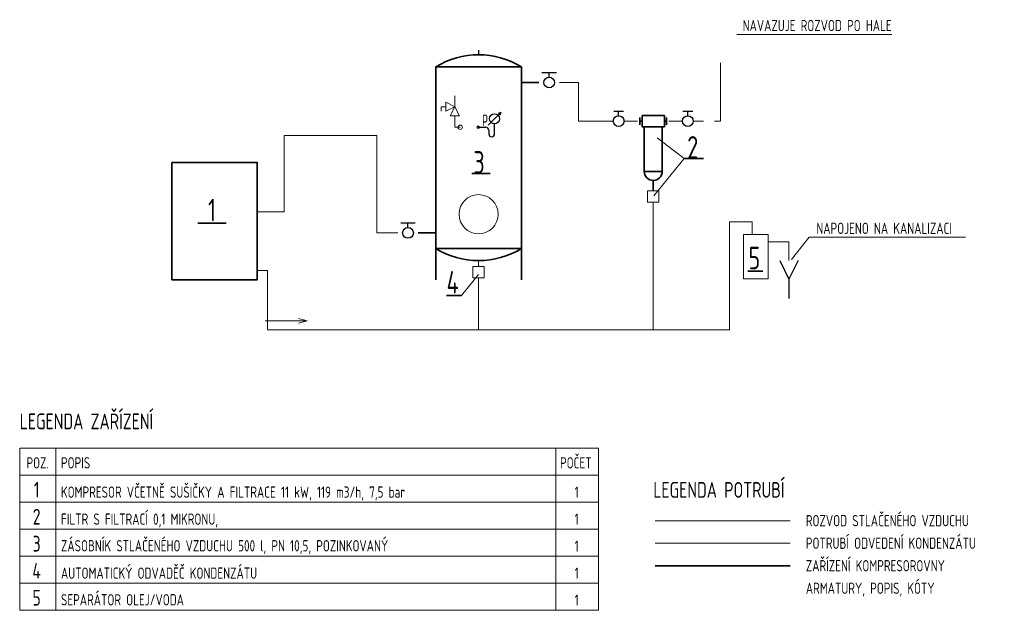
# Model space of a CAD drawing. Header units: millimetres. Extents: x 295996 to 512960, y -33037 to 76497.
# Tile 2 of 256: x 312189 to 323125, y 45766 to 52324. Entities that reach past the tile are written whole.
import ezdxf
from ezdxf.enums import TextEntityAlignment as Align

# ---------------------------------------------------------------- set-up
doc = ezdxf.new("R2010")
doc.units = ezdxf.units.MM
doc.header["$LTSCALE"] = 0.25
for name, color, linetype, lineweight in [('_STL_V_KONDENZÁT', 84, 'KONDENZÁT', 13), ('_STL_V_POPIS_B', 150, 'Continuous', 35), ('_STL_V_VZDUCH', 162, 'STL_VZDUCH', 13), ('_STL_V_ZAŘ', 53, 'Continuous', 35), ('_VYT_ARMATURY', 7, 'Continuous', 25), ('_VYT_POPIS', 7, 'Continuous', 20), ('_VYT_POPIS_A', 7, 'Continuous', 20), ('_VYT_POPIS_B', 150, 'Continuous', 35), ('_ZDT_POPIS_A', 7, 'Continuous', 20), ('T-armatury', 7, 'Continuous', 20)]:
    doc.layers.add(name, color=color, linetype=linetype, lineweight=lineweight)
doc.layers.add('Armatur', color=7, linetype='Continuous')
doc.layers.add('Nová technologie KS', color=7, linetype='Continuous')
doc.styles.get("Standard").update_dxf_attribs({"font": 'simplex.shx', "width": 0.8})
doc.styles.add('Vytápění', font='isocp.shx', dxfattribs={"width": 0.8})
doc.linetypes.add('KONDENZÁT', pattern='A,30,-6.08,["K",Standard,S=5,R=0,X=-2.1,Y=-2.45],-6.08', length=42.16)
doc.linetypes.add('STL_VZDUCH', pattern='A,30,-6.08,["V",Standard,S=5,R=0,X=-2.1,Y=-2.45],-6.08', length=42.16)

msp = doc.modelspace()

# ---------------------------------------------------------------- linework, layer by layer
at = {"layer": '_STL_V_KONDENZÁT'}
for p, q in [((320074.45291, 48878.37173), (320074.45291, 50078.24893)), ((317285.75902, 49648.47854), (317285.75902, 49582.69158)), ((319248.25759, 46511.0091), (320748.25759, 46511.0091))]:
    msp.add_line(p, q, dxfattribs=at)
at = {"layer": '_STL_V_KONDENZÁT', "flags": 128}
for points in [[(319225.54642, 48878.501), (319225.54642, 50298.33179)], [(314826.57383, 50189.28719), (314940.47197, 50189.28719)], [(320326.16927, 50078.24893), (320074.45291, 50078.24893)], [(320326.16927, 49938.00574), (320326.16927, 50078.24893)], [(314826.57383, 49538.28719), (314940.47197, 49538.28719)], [(314940.47197, 48878.501), (314940.47197, 49538.28719)], [(317285.75902, 49458.43218), (317285.75902, 48878.501)], [(314940.47197, 48878.501), (320074.45291, 48878.501)]]:
    msp.add_lwpolyline(points, dxfattribs=at)
at = {"layer": '_STL_V_POPIS_B'}
for p, q in [((320278.22154, 49532.22287), (320443.99998, 49532.22287)), ((316929.31344, 49263.2426), (317095.09188, 49263.2426))]:
    msp.add_line(p, q, dxfattribs=at)
at = {"layer": '_STL_V_POPIS_B', "flags": 128}
for points in [[(319569.76423, 50781.86385), (319782.26423, 50781.86385)], [(317209.45662, 50615.05455), (317412.82938, 50615.05455)], [(314168.81808, 50065.91329), (314481.31808, 50065.91329)]]:
    msp.add_lwpolyline(points, dxfattribs=at)
at = {"layer": '_STL_V_VZDUCH'}
for p, q in [((318396.91995, 51626.62198), (318184.27553, 51626.62198)), ((319669.99105, 51198.39548), (319784.79966, 51198.39548)), ((319905.71064, 51198.39548), (319973.71922, 51198.39548)), ((315125.18982, 51038.33646), (316156.38088, 51038.33646)), ((316156.38088, 49956.35384), (316156.38088, 51038.33646)), ((314940.47197, 50189.28719), (315124.62128, 50189.28719)), ((316387.24251, 49956.35384), (316156.38088, 49956.35384)), ((319248.25759, 46761.0091), (320748.25759, 46761.0091))]:
    msp.add_line(p, q, dxfattribs=at)
at = {"layer": '_STL_V_VZDUCH', "flags": 128}
for points in [[(319973.71922, 51198.39548), (319973.71922, 51846.80506)], [(318396.91995, 51198.89284), (318396.91995, 51626.62198)], [(318396.91995, 51198.89284), (318781.87541, 51198.63507)], [(318901.36081, 51198.55506), (319052.4234, 51198.45391)], [(319399.44305, 51198.39548), (319550.50563, 51198.39548)], [(315124.62128, 50189.28719), (315125.18982, 51038.33646)]]:
    msp.add_lwpolyline(points, dxfattribs=at)
at = {"layer": '_STL_V_ZAŘ'}
for p, q in [((317955.44652, 51626.62198), (317761.07152, 51626.62198)), ((319101.67382, 51198.39548), (319077.4234, 51198.39548)), ((319101.67382, 51136.26578), (319101.67382, 51260.52518)), ((319350.19263, 51260.52518), (319101.67382, 51260.52518)), ((319350.19263, 51136.26578), (319350.19263, 51260.52518)), ((319350.19263, 51198.39548), (319374.44305, 51198.39548)), ((319101.67382, 51136.26578), (319350.19263, 51136.26578)), ((319125.7521, 50639.22818), (319125.7521, 51136.26578)), ((319325.34075, 50639.22818), (319325.34075, 51136.26578)), ((319325.34075, 50639.22818), (319325.34075, 51136.26578)), ((319325.34075, 51136.26578), (319325.34075, 50639.22818)), ((319125.75209, 50639.22818), (319325.34075, 50639.22818)), ((319325.34075, 50639.22818), (319125.75209, 50639.22818)), ((319125.7521, 50639.22818), (319325.34075, 50639.22818)), ((319225.54642, 50539.56312), (319225.54642, 50422.5912)), ((316616.07152, 49956.35384), (316810.44652, 49956.35384)), ((319248.25759, 46261.0091), (320748.25759, 46261.0091))]:
    msp.add_line(p, q, dxfattribs=at)
at = {"layer": '_STL_V_ZAŘ', "lineweight": 20}
for p, q in [((319162.67023, 50298.33179), (319162.67023, 50422.5912)), ((319288.42261, 50422.5912), (319162.67023, 50422.5912)), ((319288.42261, 50298.33179), (319288.42261, 50422.5912)), ((319162.67023, 50298.33179), (319288.42261, 50298.33179)), ((320733.60503, 49857.80618), (320503.28178, 49857.80618)), ((320733.60503, 49857.80618), (320733.60503, 49650.70718)), ((317222.88283, 49458.43218), (317222.88283, 49582.69158)), ((317348.63521, 49582.69158), (317222.88283, 49582.69158)), ((317348.63521, 49458.43218), (317348.63521, 49582.69158)), ((317222.88283, 49458.43218), (317348.63521, 49458.43218))]:
    msp.add_line(p, q, dxfattribs=at)
at = {"layer": '_STL_V_ZAŘ'}
msp.add_lwpolyline([(316810.44652, 49782.37334), (317761.07152, 49782.25733), (317761.07152, 51800.60248), (316810.44652, 51800.60248)], close=True, dxfattribs=at)
at = {"layer": '_STL_V_ZAŘ', "flags": 128}
for points in [[(316810.44652, 51800.60248), (316810.44652, 49434.49728)], [(317761.07152, 51800.60248), (317761.07152, 49434.49728)], [(319077.4234, 51158.39548), (319077.4234, 51238.39548)], [(319374.44305, 51158.39548), (319374.44305, 51238.39548)], [(313877.33564, 49437.25145), (313877.33564, 50739.25145)], [(313877.33564, 50739.25145), (314826.57383, 50739.25145), (314826.57383, 49437.25145), (313877.33564, 49437.25145)]]:
    msp.add_lwpolyline(points, dxfattribs=at)
at = {"layer": '_STL_V_ZAŘ', "lineweight": 20, "flags": 128}
msp.add_lwpolyline([(320228.28178, 49938.00574), (320228.28178, 49447.32664), (320478.28178, 49447.32664), (320503.28178, 49447.32664), (320503.28178, 49938.00574), (320228.28178, 49938.00574)], dxfattribs=at)
at = {"layer": '_STL_V_ZAŘ', "lineweight": 20}
for centre, radius in [((317082.38664, 51129.44733), 24.06755), ((317282.57615, 51129.44733), 14.86334), ((317285.75902, 50164.41735), 217.39461)]:
    msp.add_circle(centre, radius, dxfattribs=at)
at = {"layer": '_STL_V_ZAŘ'}
for centre, radius, start, end in [((317285.75902, 51023.89507), 910.6022, 58.535108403, 121.464891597), ((319225.54642, 50639.22818), 99.79432, 180, 0), ((317285.75902, 50559.08074), 910.6022, 238.535108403, 301.464891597)]:
    msp.add_arc(centre, radius, start, end, dxfattribs=at)
at = {"layer": '_VYT_ARMATURY'}
for p, q in [((317285.75902, 51986.99728), (317285.75902, 51934.49728)), ((317534.03339, 51294.71206), (317392.84429, 51153.52296)), ((317534.03339, 51294.71206), (317503.82084, 51281.61335)), ((317534.03339, 51294.71206), (317520.93468, 51264.49951)), ((317282.57615, 51129.44733), (317367.4894, 51129.44733)), ((317399.47255, 51097.46418), (317399.47255, 51056.62253)), ((317463.43884, 51056.62253), (317463.43884, 51168.51987))]:
    msp.add_line(p, q, dxfattribs=at)
msp.add_circle((317463.43884, 51224.11751), 55.59764, dxfattribs=at)
for centre, start, end in [((317367.4894, 51097.46418), 0, 90), ((317431.45569, 51056.62272), 180, 0)]:
    msp.add_arc(centre, 31.98315, start, end, dxfattribs=at)
at = {"layer": '_VYT_POPIS', "flags": 128}
msp.add_lwpolyline([(314915.13859, 48979.4268), (315380.86352, 48979.4268), (315284.27094, 49005.30871), (315380.86352, 48979.4268), (315284.27094, 48953.5449)], dxfattribs=at)
at = {"layer": '_VYT_POPIS_A'}
for p, q in [((321876.39099, 52160.9968), (320153.41567, 52160.9968)), ((317022.16166, 51357.91507), (317022.16166, 51478.26151)), ((319569.76423, 50781.86385), (319269.66345, 51012.42941)), ((319569.76423, 50781.86385), (319231.79113, 50366.68874)), ((322694.6992, 49909.00704), (320957.58758, 49909.00704)), ((317095.09188, 49263.2426), (317286.43358, 49495.63509)), ((312188.69969, 47566.00947), (318616.89895, 47566.00947)), ((312188.69969, 45766.00947), (312188.69969, 47566.00947)), ((312588.69969, 45766.00947), (312588.69969, 47566.00947)), ((318144.89348, 45766.00947), (318144.89348, 47566.00947)), ((318616.89895, 45766.00947), (318616.89895, 47566.00947)), ((312188.69969, 47266.00947), (318616.89895, 47266.00947)), ((312188.69969, 46966.00947), (318616.89895, 46966.00947)), ((312188.69969, 46666.00947), (318616.89895, 46666.00947)), ((312188.69969, 46366.00947), (318616.89895, 46366.00947)), ((312188.69969, 46066.00947), (318616.89895, 46066.00947)), ((312188.69969, 45766.00947), (318616.89895, 45766.00947))]:
    msp.add_line(p, q, dxfattribs=at)
at = {"layer": '_VYT_POPIS_A', "flags": 128}
msp.add_lwpolyline([(320763.09876, 49660.47527), (320957.58758, 49909.00704)], dxfattribs=at)
at = {"layer": 'Armatur'}
for p, q in [((318150.98771, 51733.69667), (317988.73434, 51733.69667)), ((318069.86102, 51686.36469), (318069.86102, 51733.69667)), ((318895.57986, 51305.66976), (318787.65637, 51305.66976)), ((318841.61811, 51258.33778), (318841.61811, 51305.66976)), ((319664.21009, 51305.47018), (319556.28659, 51305.47018)), ((319610.24834, 51258.1382), (319610.24834, 51305.47018)), ((316582.7837, 50063.42854), (316420.53033, 50063.42854)), ((316501.65702, 50016.09656), (316501.65702, 50063.42854))]:
    msp.add_line(p, q, dxfattribs=at)
for centre in [(318069.86102, 51626.62198), (318841.61811, 51198.59507), (319610.24834, 51198.39548), (316501.65702, 49956.35384)]:
    msp.add_circle(centre, 59.74271, dxfattribs=at)
at = {"layer": 'Nová technologie KS'}
for p, q in [((320630.05553, 49650.70718), (320733.60503, 49443.60818)), ((320837.15453, 49650.70718), (320733.60503, 49443.60818)), ((320733.60503, 49443.60818), (320733.60503, 49227.51105))]:
    msp.add_line(p, q, dxfattribs=at)
at = {"layer": 'T-armatury'}
for p, q in [((316920.62044, 51307.14446), (316920.62044, 51408.68568)), ((317022.16166, 51357.91507), (316920.62044, 51408.68568)), ((316920.62044, 51357.91507), (316871.08289, 51357.91507)), ((316871.08289, 51307.14446), (316871.08289, 51357.91507)), ((316920.62044, 51307.14446), (317022.16166, 51357.91507)), ((316971.39105, 51256.37385), (317022.16166, 51357.91507)), ((317022.16166, 51357.91507), (317072.93227, 51256.37385)), ((316971.39105, 51256.37385), (317072.93227, 51256.37385)), ((317022.16166, 51129.44733), (317022.16166, 51256.37385)), ((317082.38664, 51129.44733), (317022.16166, 51129.44733))]:
    msp.add_line(p, q, dxfattribs=at)

# ---------------------------------------------------------------- texts
at = {"layer": '_STL_V_POPIS_B', "style": 'Vytápění', "width": 0.8}
for s, p in [('2', (319726.02165, 50781.86385)), ('3', (317353.99831, 50615.05455)), ('5', (320414.50012, 49552.30971)), ('4', (317065.59202, 49283.32945))]:
    msp.add_text(s, height=250, dxfattribs=at).set_placement(p, align=Align.RIGHT)
msp.add_text('1', height=250, dxfattribs=at).set_placement((314325.0755, 50210.67406), align=Align.MIDDLE_CENTER)
at = {"layer": '_VYT_POPIS_A', "style": 'Vytápění', "width": 0.8}
for s, p in [('NAVAZUJE ROZVOD PO HALE', (320218.69151, 52196.87088)), ('p', (317323.97725, 51182.01013)), ('NAPOJENO NA KANALIZACI', (321036.99973, 49944.88112)), ('POZ.', (312263.97326, 47341.00947)), ('POPIS', (312647.09999, 47341.00947)), ('POČET', (318190.1031, 47341.00947)), ('KOMPRESOR VČETNĚ SUŠIČKY A FILTRACE 11 kW, 119 m3/h, 7,5 bar', (312647.09999, 47016.00947)), ('1', (318352.39631, 47016.00947)), ('FILTR S FILTRACÍ 0,1 MIKRONU,', (312647.09999, 46716.00947)), ('1', (318352.39631, 46716.00947)), ('ZÁSOBNÍK STLAČENÉHO VZDUCHU 500 l, PN 10,5, POZINKOVANÝ', (312647.09999, 46420.33353)), ('1', (318352.39631, 46416.00947)), ('AUTOMATICKÝ ODVADĚČ KONDENZÁTU', (312647.09999, 46116.00947)), ('1', (318352.39631, 46116.00947)), ('SEPARÁTOR OLEJ/VODA', (312647.09999, 45820.33353)), ('1', (318352.39631, 45816.00947))]:
    msp.add_text(s, height=125, dxfattribs=at).set_placement(p)
at = {"layer": '_VYT_POPIS_B', "style": 'Vytápění', "width": 0.8}
for s, p in [('LEGENDA ZAŘÍZENÍ', (312188.69969, 47776.24565)), ('LEGENDA POTRUBÍ', (319226.38615, 47015.65937))]:
    msp.add_text(s, height=175, dxfattribs=at).set_placement(p)
for s, p in [('1', (312376.87087, 47105.29385)), ('2', (312376.87087, 46805.29385)), ('3', (312376.87087, 46505.29385)), ('4', (312376.87087, 46205.29385)), ('5', (312376.87087, 45905.29385))]:
    msp.add_text(s, height=175, dxfattribs=at).set_placement(p, align=Align.MIDDLE_CENTER)
at = {"layer": '_ZDT_POPIS_A', "style": 'Vytápění', "width": 0.8}
for s, p in [('ROZVOD STLAČENÉHO VZDUCHU', (320920.57921, 46698.5091)), ('POTRUBÍ ODVEDENÍ KONDENZÁTU', (320920.57921, 46448.5091)), ('ZAŘÍZENÍ KOMPRESOROVNY', (320920.57921, 46198.5091)), ('ARMATURY, POPIS, KÓTY', (320920.57921, 45948.5091))]:
    msp.add_text(s, height=125, dxfattribs=at).set_placement(p)

doc.saveas('drawing.dxf')
